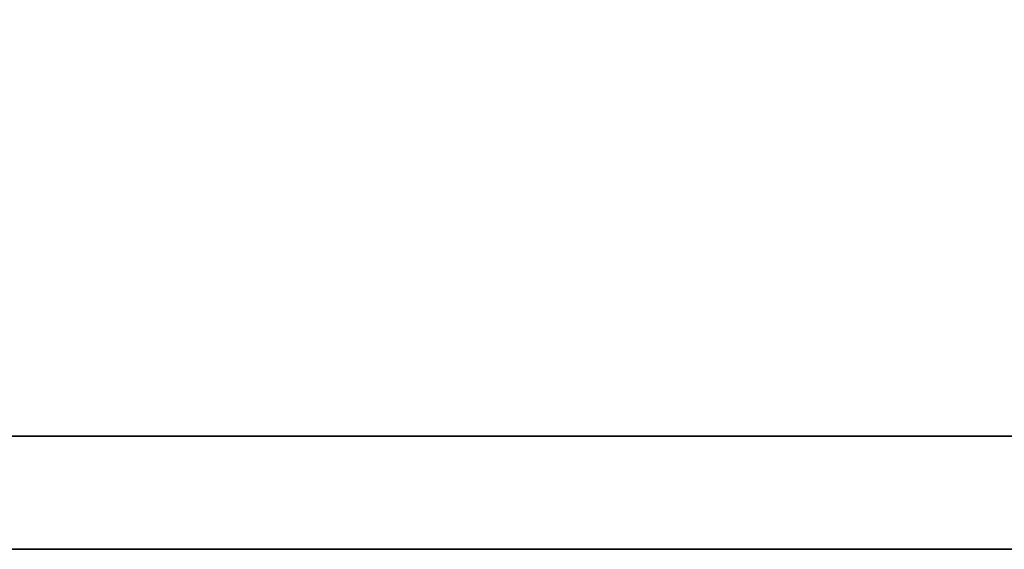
# Model space of a CAD drawing. Header units: millimetres. Extents: x 300 to 581, y 283 to 374.
# Tile 41 of 55: x 524.423 to 525.418, y 316.161 to 316.697. Entities that reach past the tile are written whole.
import ezdxf

# ---------------------------------------------------------------- set-up
doc = ezdxf.new("R2010")
doc.units = ezdxf.units.MM
doc.layers.add('DIM', color=4, linetype='Continuous')
doc.layers.add('layer 1', color=7, linetype='Continuous')

# ---------------------------------------------------------------- blocks, each defined once
blk = doc.blocks.new('TBI MOTION logo(完整正式版)')
at = {"layer": 'layer 1', "color": 22, "lineweight": 35}
blk.add_open_spline([(75.90875, -9.47875), (75.90875, -9.47875), (75.90875, -12.28625), (75.90875, -12.28625), (75.90875, -12.28625), (75.90875, -12.28625), (75.90875, -12.47875), (75.90875, -12.47875), (75.90875, -12.47875), (75.90875, -12.47875), (75.71625, -12.47875), (75.71625, -12.47875), (75.71625, -12.47875), (75.71625, -12.47875), (-88.32875, -12.47875), (-88.32875, -12.47875), (-88.32875, -12.47875), (-88.32875, -12.47875), (-88.32875, -13.29375), (-88.32875, -13.29375), (-88.32875, -13.29375), (-88.32875, -13.29375), (82.89125, -13.29375), (82.89125, -13.29375), (82.89125, -13.29375), (82.89125, -13.29375), (75.90875, -9.47875), (75.90875, -9.47875)], degree=3, knots=[0, 0, 0, 0, 0.1428571, 0.1428571, 0.1428571, 0.1428572, 0.2857143, 0.2857143, 0.2857143, 0.2857143, 0.4285714, 0.4285714, 0.4285714, 0.4285714, 0.5714286, 0.5714286, 0.5714286, 0.5714286, 0.7142857, 0.7142857, 0.7142857, 0.7142857, 0.8571429, 0.8571429, 0.8571429, 0.8571429, 1, 1, 1, 1], dxfattribs=at)

msp = doc.modelspace()

# ---------------------------------------------------------------- block references
at = {"layer": 'DIM', "color": 7, "xscale": 0.1404528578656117, "yscale": 0.1404528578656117, "zscale": 0.1404528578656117}
msp.add_blockref('TBI MOTION logo(完整正式版)', (521.65082, 318.02844), dxfattribs=at)

doc.saveas('drawing.dxf')
